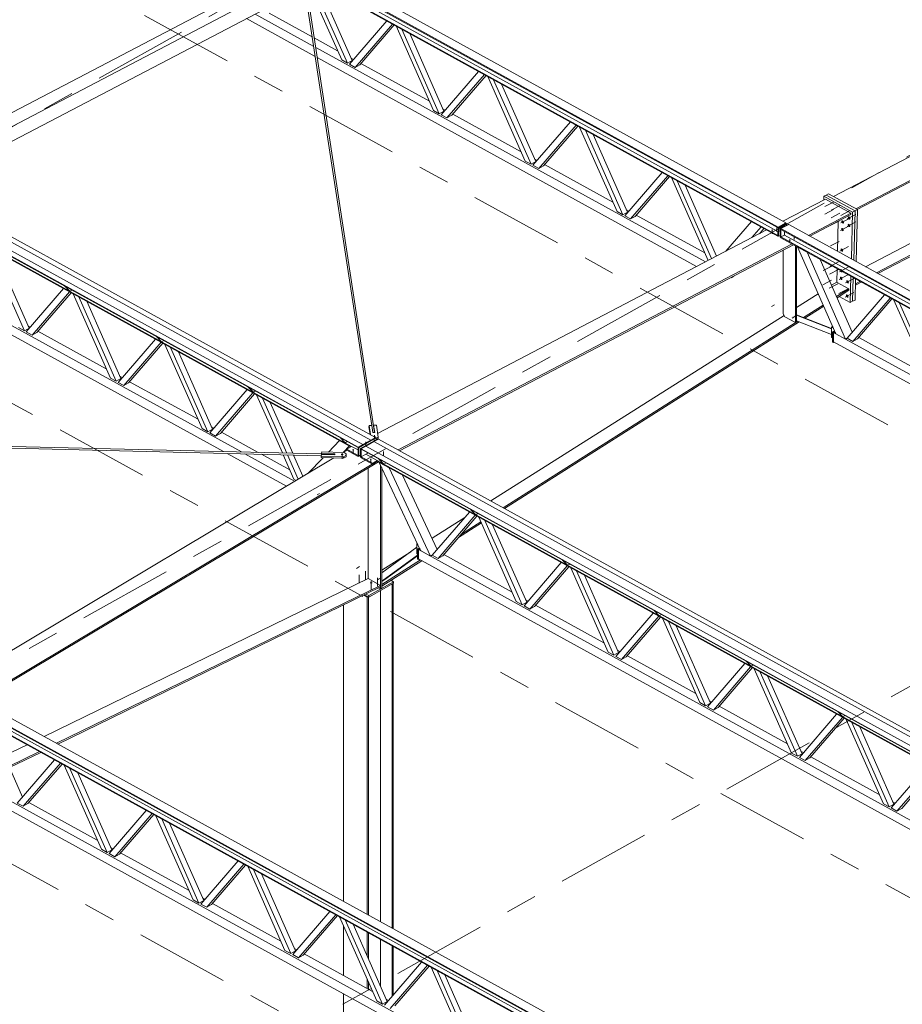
# Model space of a CAD drawing. Header units: millimetres. Extents: x -260 to 160, y -50 to 247.
# Tile 64 of 74: x 14 to 42, y 61 to 93. Entities that reach past the tile are written whole.
import ezdxf

# ---------------------------------------------------------------- set-up
doc = ezdxf.new("R2010")
doc.units = ezdxf.units.MM
for name, pattern in [('XKITLINE00', [0]), ('XKITLINE02', [4, 2, -2]), ('XKITLINE03', [6, 3, -1, 1, -1])]:
    doc.linetypes.add(name, pattern=pattern)
for name, color, linetype, lineweight in [('Element', 2, 'Continuous', 0), ('Spoina', 1, 'Continuous', 0), ('Śruba', 3, 'Continuous', 0)]:
    doc.layers.add(name, color=color, linetype=linetype, lineweight=lineweight)

msp = doc.modelspace()

# ---------------------------------------------------------------- hatches: boundary and pattern name
at = {"layer": 'Śruba'}
for points in [[(40.028, 86.317), (40.031, 86.306), (40.033, 86.296), (40.033, 86.286), (40.031, 86.278), (40.029, 86.27), (40.024, 86.264), (40.019, 86.26), (40.012, 86.258), (40.005, 86.258), (39.997, 86.26), (39.989, 86.264), (39.981, 86.269), (39.974, 86.277), (39.967, 86.285), (39.962, 86.295), (39.957, 86.305), (39.954, 86.315), (39.952, 86.326), (39.952, 86.335), (39.953, 86.344), (39.956, 86.351), (39.96, 86.357), (39.966, 86.361), (39.972, 86.364), (39.98, 86.364), (39.987, 86.362), (39.995, 86.358), (40.003, 86.352), (40.011, 86.345), (40.017, 86.336), (40.023, 86.327)], [(40.231, 86.205), (40.234, 86.195), (40.236, 86.184), (40.236, 86.175), (40.234, 86.166), (40.232, 86.158), (40.227, 86.153), (40.222, 86.148), (40.215, 86.146), (40.208, 86.146), (40.2, 86.148), (40.192, 86.152), (40.184, 86.158), (40.177, 86.165), (40.17, 86.173), (40.164, 86.183), (40.16, 86.193), (40.157, 86.204), (40.155, 86.214), (40.155, 86.223), (40.156, 86.232), (40.159, 86.24), (40.163, 86.246), (40.169, 86.25), (40.175, 86.252), (40.183, 86.252), (40.19, 86.25), (40.198, 86.246), (40.206, 86.241), (40.214, 86.233), (40.22, 86.225), (40.226, 86.215)], [(40.237, 86.446), (40.24, 86.436), (40.242, 86.425), (40.242, 86.416), (40.241, 86.407), (40.238, 86.399), (40.234, 86.393), (40.228, 86.389), (40.222, 86.387), (40.214, 86.387), (40.206, 86.389), (40.199, 86.393), (40.191, 86.398), (40.183, 86.406), (40.177, 86.414), (40.171, 86.424), (40.166, 86.434), (40.163, 86.445), (40.161, 86.455), (40.161, 86.464), (40.162, 86.473), (40.165, 86.481), (40.17, 86.487), (40.175, 86.491), (40.182, 86.493), (40.189, 86.493), (40.197, 86.491), (40.205, 86.487), (40.212, 86.482), (40.22, 86.474), (40.227, 86.466), (40.232, 86.456)], [(37.747, 86.027), (37.743, 86.028), (37.738, 86.029), (37.735, 86.031), (37.732, 86.033), (37.729, 86.035), (37.728, 86.038), (37.727, 86.04), (37.728, 86.043), (37.73, 86.045), (37.732, 86.048), (37.735, 86.05), (37.739, 86.051), (37.743, 86.052), (37.748, 86.053), (37.753, 86.053), (37.758, 86.053), (37.762, 86.052), (37.767, 86.05), (37.77, 86.049), (37.773, 86.047), (37.776, 86.044), (37.777, 86.042), (37.777, 86.039), (37.777, 86.036), (37.775, 86.034), (37.773, 86.032), (37.77, 86.03), (37.766, 86.028), (37.762, 86.027), (37.757, 86.026), (37.752, 86.026)], [(40.021, 86.076), (40.025, 86.065), (40.026, 86.055), (40.027, 86.045), (40.025, 86.037), (40.022, 86.029), (40.018, 86.023), (40.013, 86.019), (40.006, 86.017), (39.999, 86.017), (39.991, 86.019), (39.983, 86.023), (39.975, 86.028), (39.968, 86.036), (39.961, 86.044), (39.955, 86.054), (39.951, 86.064), (39.947, 86.074), (39.946, 86.085), (39.946, 86.094), (39.947, 86.103), (39.95, 86.11), (39.954, 86.116), (39.96, 86.12), (39.966, 86.123), (39.973, 86.123), (39.981, 86.121), (39.989, 86.117), (39.997, 86.111), (40.004, 86.104), (40.011, 86.095), (40.017, 86.086)], [(38.305, 85.719), (38.301, 85.72), (38.296, 85.722), (38.293, 85.723), (38.29, 85.725), (38.287, 85.728), (38.286, 85.73), (38.285, 85.733), (38.286, 85.736), (38.288, 85.738), (38.29, 85.74), (38.293, 85.742), (38.297, 85.744), (38.301, 85.745), (38.306, 85.746), (38.311, 85.746), (38.316, 85.745), (38.32, 85.745), (38.325, 85.743), (38.328, 85.741), (38.331, 85.739), (38.334, 85.737), (38.335, 85.734), (38.335, 85.732), (38.335, 85.729), (38.333, 85.727), (38.331, 85.724), (38.328, 85.722), (38.324, 85.721), (38.32, 85.72), (38.315, 85.719), (38.31, 85.719)], [(40.004, 85.419), (40.007, 85.409), (40.009, 85.398), (40.009, 85.389), (40.008, 85.38), (40.005, 85.373), (40.001, 85.367), (39.995, 85.363), (39.989, 85.36), (39.982, 85.36), (39.974, 85.362), (39.966, 85.366), (39.958, 85.372), (39.951, 85.379), (39.944, 85.387), (39.938, 85.397), (39.934, 85.407), (39.93, 85.418), (39.929, 85.428), (39.928, 85.438), (39.93, 85.446), (39.933, 85.454), (39.937, 85.46), (39.942, 85.464), (39.949, 85.466), (39.956, 85.466), (39.964, 85.464), (39.972, 85.46), (39.98, 85.455), (39.987, 85.447), (39.994, 85.439), (40, 85.429)], [(39.987, 84.762), (39.99, 84.752), (39.992, 84.742), (39.992, 84.732), (39.991, 84.723), (39.988, 84.716), (39.984, 84.71), (39.978, 84.706), (39.972, 84.704), (39.964, 84.704), (39.957, 84.705), (39.949, 84.709), (39.941, 84.715), (39.933, 84.722), (39.927, 84.731), (39.921, 84.74), (39.916, 84.751), (39.913, 84.761), (39.911, 84.771), (39.911, 84.781), (39.913, 84.79), (39.916, 84.797), (39.92, 84.803), (39.925, 84.807), (39.932, 84.809), (39.939, 84.809), (39.947, 84.808), (39.955, 84.804), (39.963, 84.798), (39.97, 84.791), (39.977, 84.782), (39.983, 84.773)], [(39.981, 84.521), (39.984, 84.511), (39.986, 84.501), (39.986, 84.491), (39.985, 84.482), (39.982, 84.475), (39.977, 84.469), (39.972, 84.465), (39.965, 84.463), (39.958, 84.463), (39.95, 84.465), (39.942, 84.468), (39.935, 84.474), (39.927, 84.481), (39.92, 84.49), (39.915, 84.499), (39.91, 84.51), (39.907, 84.52), (39.905, 84.53), (39.905, 84.54), (39.906, 84.549), (39.909, 84.556), (39.913, 84.562), (39.919, 84.566), (39.925, 84.568), (39.933, 84.568), (39.941, 84.567), (39.948, 84.563), (39.956, 84.557), (39.964, 84.55), (39.97, 84.541), (39.976, 84.532)], [(40.184, 84.41), (40.187, 84.399), (40.189, 84.389), (40.189, 84.379), (40.188, 84.371), (40.185, 84.363), (40.18, 84.357), (40.175, 84.353), (40.168, 84.351), (40.161, 84.351), (40.153, 84.353), (40.145, 84.357), (40.138, 84.362), (40.13, 84.37), (40.123, 84.378), (40.118, 84.388), (40.113, 84.398), (40.11, 84.408), (40.108, 84.419), (40.108, 84.428), (40.109, 84.437), (40.112, 84.444), (40.116, 84.45), (40.122, 84.454), (40.128, 84.457), (40.136, 84.457), (40.143, 84.455), (40.151, 84.451), (40.159, 84.445), (40.167, 84.438), (40.173, 84.429), (40.179, 84.42)], [(40.172, 83.958), (40.175, 83.947), (40.177, 83.937), (40.177, 83.928), (40.176, 83.919), (40.173, 83.911), (40.169, 83.905), (40.163, 83.901), (40.157, 83.899), (40.149, 83.899), (40.142, 83.901), (40.134, 83.905), (40.126, 83.91), (40.118, 83.918), (40.112, 83.926), (40.106, 83.936), (40.101, 83.946), (40.098, 83.956), (40.096, 83.967), (40.096, 83.976), (40.097, 83.985), (40.1, 83.993), (40.105, 83.998), (40.11, 84.003), (40.117, 84.005), (40.124, 84.005), (40.132, 84.003), (40.14, 83.999), (40.147, 83.993), (40.155, 83.986), (40.162, 83.978), (40.167, 83.968)], [(38.429, 83.271), (38.431, 83.267), (38.432, 83.262), (38.432, 83.258), (38.432, 83.254), (38.431, 83.251), (38.429, 83.249), (38.427, 83.247), (38.424, 83.246), (38.421, 83.246), (38.417, 83.246), (38.414, 83.248), (38.41, 83.25), (38.407, 83.254), (38.404, 83.257), (38.401, 83.261), (38.399, 83.266), (38.398, 83.27), (38.397, 83.275), (38.397, 83.279), (38.397, 83.283), (38.398, 83.286), (38.4, 83.289), (38.402, 83.29), (38.405, 83.291), (38.408, 83.292), (38.411, 83.291), (38.415, 83.289), (38.418, 83.287), (38.422, 83.284), (38.425, 83.28), (38.427, 83.276)], [(25.086, 79.461), (25.079, 79.463), (25.072, 79.465), (25.066, 79.468), (25.062, 79.471), (25.058, 79.475), (25.056, 79.479), (25.055, 79.483), (25.056, 79.487), (25.059, 79.491), (25.062, 79.494), (25.067, 79.498), (25.073, 79.5), (25.08, 79.502), (25.087, 79.503), (25.095, 79.503), (25.103, 79.502), (25.11, 79.501), (25.117, 79.499), (25.123, 79.496), (25.128, 79.493), (25.131, 79.489), (25.133, 79.485), (25.134, 79.481), (25.133, 79.477), (25.131, 79.473), (25.127, 79.469), (25.122, 79.466), (25.116, 79.464), (25.109, 79.462), (25.102, 79.461), (25.094, 79.461)], [(24.416, 79.039), (24.411, 79.04), (24.407, 79.041), (24.403, 79.042), (24.4, 79.044), (24.397, 79.047), (24.396, 79.05), (24.395, 79.052), (24.396, 79.055), (24.397, 79.058), (24.399, 79.06), (24.402, 79.063), (24.406, 79.065), (24.41, 79.066), (24.415, 79.067), (24.42, 79.067), (24.425, 79.067), (24.429, 79.067), (24.434, 79.065), (24.438, 79.064), (24.441, 79.062), (24.443, 79.059), (24.445, 79.056), (24.445, 79.054), (24.445, 79.051), (24.443, 79.048), (24.441, 79.046), (24.438, 79.043), (24.434, 79.041), (24.43, 79.04), (24.425, 79.039), (24.421, 79.039)], [(24.062, 78.885), (24.055, 78.886), (24.048, 78.888), (24.042, 78.89), (24.037, 78.894), (24.033, 78.898), (24.031, 78.902), (24.03, 78.906), (24.03, 78.911), (24.033, 78.915), (24.036, 78.919), (24.041, 78.922), (24.047, 78.925), (24.054, 78.928), (24.061, 78.929), (24.068, 78.93), (24.076, 78.929), (24.084, 78.928), (24.09, 78.926), (24.096, 78.924), (24.101, 78.921), (24.105, 78.917), (24.108, 78.913), (24.108, 78.908), (24.108, 78.904), (24.106, 78.9), (24.102, 78.896), (24.097, 78.892), (24.091, 78.889), (24.085, 78.887), (24.077, 78.885), (24.07, 78.885)], [(24.974, 78.731), (24.969, 78.732), (24.965, 78.733), (24.961, 78.735), (24.958, 78.737), (24.955, 78.74), (24.954, 78.742), (24.953, 78.745), (24.954, 78.748), (24.955, 78.751), (24.957, 78.753), (24.96, 78.755), (24.964, 78.757), (24.968, 78.759), (24.973, 78.76), (24.978, 78.76), (24.983, 78.76), (24.987, 78.759), (24.992, 78.758), (24.996, 78.756), (24.999, 78.754), (25.001, 78.752), (25.003, 78.749), (25.003, 78.746), (25.003, 78.744), (25.001, 78.741), (24.999, 78.738), (24.996, 78.736), (24.992, 78.734), (24.988, 78.733), (24.983, 78.732), (24.979, 78.731)], [(25.226, 74.937), (25.227, 74.933), (25.228, 74.928), (25.228, 74.924), (25.228, 74.92), (25.227, 74.917), (25.225, 74.914), (25.223, 74.913), (25.22, 74.912), (25.217, 74.912), (25.214, 74.912), (25.21, 74.914), (25.207, 74.916), (25.203, 74.919), (25.2, 74.923), (25.198, 74.927), (25.196, 74.932), (25.194, 74.936), (25.193, 74.941), (25.193, 74.945), (25.193, 74.949), (25.194, 74.952), (25.196, 74.954), (25.198, 74.956), (25.201, 74.957), (25.204, 74.957), (25.208, 74.957), (25.211, 74.955), (25.214, 74.953), (25.218, 74.949), (25.221, 74.946), (25.223, 74.942)], [(24.983, 74.802), (24.976, 74.803), (24.969, 74.805), (24.963, 74.808), (24.958, 74.811), (24.954, 74.815), (24.952, 74.819), (24.951, 74.824), (24.952, 74.828), (24.954, 74.832), (24.958, 74.836), (24.963, 74.839), (24.969, 74.842), (24.976, 74.844), (24.983, 74.845), (24.991, 74.845), (24.998, 74.845), (25.006, 74.844), (25.012, 74.842), (25.018, 74.839), (25.023, 74.836), (25.027, 74.832), (25.029, 74.828), (25.03, 74.824), (25.029, 74.819), (25.027, 74.815), (25.023, 74.811), (25.018, 74.808), (25.012, 74.805), (25.006, 74.803), (24.998, 74.802), (24.991, 74.802)]]:
    msp.add_hatch(color=256, dxfattribs=at).paths.add_polyline_path(points, flags=17)

# ---------------------------------------------------------------- linework, layer by layer
at = {"layer": 'Element', "linetype": 'XKITLINE00', "lineweight": 0}
for p, q in [((7.592, 102.86), (37.938, 86.147)), ((7.592, 102.836), (37.937, 86.123)), ((7.844, 102.991), (38.189, 86.279)), ((37.931, 85.882), (7.585, 102.595)), ((37.93, 85.858), (7.585, 102.571)), ((24.73, 79.229), (-5.616, 95.942)), ((-5.616, 95.941), (24.729, 79.229)), ((-5.364, 96.083), (24.981, 79.37)), ((-5.364, 96.083), (24.981, 79.37)), ((-5.213, 96.162), (25.132, 79.449)), ((-5.767, 95.851), (24.578, 79.139)), ((-5.766, 95.84), (24.579, 79.127)), ((22.272, 94.351), (9.896, 87.869)), ((10.302, 87.645), (22.678, 94.127)), ((22.861, 94.31), (37.934, 86.009)), ((25.1, 79.607), (22.916, 93.896)), ((24.053, 91.466), (23.026, 93.789)), ((24.237, 91.365), (23.1, 93.937)), ((23.297, 93.917), (24.388, 91.449)), ((10.718, 87.388), (22.666, 93.645)), ((25.008, 79.836), (22.894, 93.663)), ((21.02, 92.784), (23.213, 91.576)), ((21.297, 92.928), (23.164, 91.9)), ((21.746, 92.96), (23.117, 92.205)), ((24.299, 91.331), (25.488, 92.711)), ((24.483, 91.229), (25.672, 92.609)), ((25.725, 92.58), (24.634, 91.314)), ((26.973, 89.858), (25.784, 92.548)), ((39.699, 87.124), (50.407, 92.726)), ((40.409, 86.732), (51.531, 92.551)), ((40.453, 86.708), (51.575, 92.527)), ((23.18, 92.171), (23.922, 91.762)), ((27.157, 89.756), (25.968, 92.446)), ((26.217, 92.309), (27.308, 89.841)), ((23.226, 91.866), (35.624, 85.038)), ((23.276, 91.541), (35.347, 84.893)), ((24.355, 91.523), (24.429, 91.483)), ((24.237, 91.365), (24.053, 91.466)), ((24.388, 91.449), (24.237, 91.365)), ((24.483, 91.229), (24.299, 91.331)), ((24.634, 91.314), (24.483, 91.229)), ((24.666, 91.352), (26.842, 90.153)), ((27.219, 89.723), (28.408, 91.102)), ((27.403, 89.621), (28.592, 91.001)), ((28.645, 90.972), (27.554, 89.706)), ((29.893, 88.25), (28.704, 90.939)), ((30.078, 88.148), (28.888, 90.838)), ((29.137, 90.701), (30.228, 88.233)), ((40.719, 84.885), (51.319, 90.433)), ((41.066, 84.694), (51.726, 90.272)), ((41.111, 84.67), (51.77, 90.248)), ((27.157, 89.756), (26.973, 89.858)), ((27.308, 89.841), (27.157, 89.756)), ((27.403, 89.621), (27.219, 89.723)), ((27.276, 89.915), (27.349, 89.874)), ((27.554, 89.706), (27.403, 89.621)), ((27.587, 89.744), (29.763, 88.545)), ((30.139, 88.114), (31.328, 89.494)), ((30.323, 88.013), (31.513, 89.393)), ((31.565, 89.363), (30.474, 88.097)), ((32.813, 86.641), (31.624, 89.331)), ((32.998, 86.54), (31.809, 89.23)), ((32.057, 89.092), (33.149, 86.624)), ((30.078, 88.148), (29.893, 88.25)), ((30.228, 88.233), (30.078, 88.148)), ((30.323, 88.013), (30.139, 88.114)), ((30.196, 88.307), (30.27, 88.266)), ((30.474, 88.097), (30.323, 88.013)), ((30.507, 88.135), (32.683, 86.937)), ((33.059, 86.506), (34.248, 87.886)), ((33.243, 86.405), (34.433, 87.784)), ((34.486, 87.755), (33.394, 86.489)), ((35.711, 85.084), (34.544, 87.723)), ((35.824, 85.143), (34.729, 87.621)), ((35.977, 85.223), (34.978, 87.484)), ((9.562, 87.321), (24.368, 79.167)), ((9.562, 87.298), (24.347, 79.155)), ((39.396, 87.128), (39.393, 87.011)), ((39.472, 87.168), (39.396, 87.128)), ((39.396, 87.128), (40.309, 86.625)), ((39.472, 87.168), (39.547, 87.207)), ((39.472, 87.168), (40.385, 86.665)), ((39.472, 87.168), (40.385, 86.665)), ((39.547, 87.207), (40.46, 86.704)), ((38.094, 86.331), (39.445, 87.038)), ((40.257, 86.591), (39.445, 87.038)), ((32.998, 86.54), (32.813, 86.641)), ((33.149, 86.624), (32.998, 86.54)), ((33.243, 86.405), (33.059, 86.506)), ((33.116, 86.698), (33.19, 86.658)), ((33.427, 86.527), (35.603, 85.329)), ((38.906, 85.884), (40.257, 86.591)), ((38.95, 85.86), (40.256, 86.543)), ((40.256, 86.543), (40.257, 86.591)), ((40.27, 85.132), (40.309, 86.625)), ((40.309, 86.625), (40.385, 86.665)), ((40.344, 85.092), (40.385, 86.665)), ((40.344, 85.092), (40.385, 86.665)), ((40.385, 86.665), (40.46, 86.704)), ((40.417, 85.052), (40.46, 86.704)), ((33.394, 86.489), (33.243, 86.405)), ((37.089, 86.321), (36.279, 85.381)), ((37.089, 86.321), (37.397, 86.152)), ((37.089, 86.321), (37.089, 86.321)), ((37.937, 86.138), (38.189, 86.27)), ((38.189, 86.279), (37.938, 86.147)), ((38.209, 86.259), (37.958, 86.127)), ((38.008, 86.099), (38.26, 86.231)), ((38.029, 86.097), (38.28, 86.229)), ((38.189, 86.27), (38.189, 86.279)), ((38.189, 86.27), (38.209, 86.259)), ((38.207, 86.203), (38.209, 86.259)), ((38.26, 86.231), (38.272, 86.224)), ((38.28, 86.229), (66.114, 70.899)), ((39.829, 85.376), (39.854, 86.333)), ((8.215, 85.954), (20.861, 78.989)), ((25.197, 79.581), (37.57, 86.057)), ((37.397, 86.152), (37.105, 85.813)), ((37.342, 85.937), (37.485, 86.103)), ((37.397, 86.152), (37.397, 86.152)), ((37.93, 85.867), (37.937, 86.138)), ((37.93, 85.858), (37.931, 85.882)), ((37.937, 86.138), (37.938, 86.147)), ((37.937, 86.123), (37.937, 86.138)), ((37.958, 86.127), (37.937, 86.138)), ((37.95, 85.856), (37.958, 86.127)), ((38.003, 85.883), (37.95, 85.856)), ((38.001, 85.828), (38.008, 86.099)), ((38.008, 86.099), (38.029, 86.088)), ((38.021, 85.817), (38.029, 86.088)), ((38.141, 85.894), (38.022, 85.832)), ((38.029, 86.097), (38.028, 86.073)), ((65.862, 70.743), (38.028, 86.073)), ((65.863, 70.768), (38.029, 86.097)), ((38.144, 86.009), (38.141, 85.894)), ((38.141, 85.894), (65.859, 70.629)), ((7.956, 85.799), (20.298, 79.002)), ((25.853, 79.052), (38.381, 85.61)), ((25.897, 79.028), (38.426, 85.585)), ((37.95, 85.856), (37.93, 85.867)), ((37.938, 85.863), (37.93, 85.858)), ((38.001, 85.828), (38.021, 85.817)), ((38.022, 85.832), (38.021, 85.808)), ((65.855, 70.478), (38.021, 85.808)), ((65.856, 70.502), (38.022, 85.832)), ((13.957, 82.847), (12.771, 85.53)), ((13.019, 85.393), (14.108, 82.932)), ((38.1, 85.415), (38.1, 83.382)), ((38.49, 83.108), (38.49, 85.549)), ((38.521, 83.125), (38.521, 85.533)), ((38.554, 85.514), (38.862, 85.345)), ((38.554, 85.514), (38.554, 85.514)), ((38.554, 85.514), (39.776, 82.751)), ((38.862, 85.345), (40.084, 82.581)), ((38.862, 85.345), (38.862, 85.345)), ((40.3, 82.802), (39.276, 85.117)), ((39.803, 84.398), (39.814, 84.82)), ((39.64, 84.295), (39.803, 84.398)), ((40.19, 84.181), (39.8, 84.396)), ((40.234, 83.745), (40.256, 84.577)), ((40.31, 83.785), (40.329, 84.537)), ((40.31, 83.785), (40.329, 84.537)), ((40.385, 83.824), (40.402, 84.496)), ((40.397, 84.296), (40.586, 84.395)), ((40.398, 84.345), (40.542, 84.42)), ((14.018, 82.813), (15.205, 84.19)), ((14.203, 82.712), (15.389, 84.088)), ((15.442, 84.059), (14.354, 82.796)), ((15.252, 84.264), (15.241, 84.27)), ((15.392, 84.11), (15.241, 84.27)), ((15.402, 84.105), (15.252, 84.264)), ((15.402, 84.105), (15.392, 84.11)), ((15.471, 84.143), (15.402, 84.105)), ((16.693, 81.34), (15.506, 84.024)), ((38.521, 83.586), (39.213, 84.024)), ((39.8, 83.933), (40.19, 84.181)), ((39.816, 83.896), (40.193, 84.135)), ((40.193, 84.135), (40.19, 84.181)), ((16.877, 81.239), (15.691, 83.922)), ((15.94, 83.785), (17.028, 81.323)), ((39.883, 83.939), (40.234, 83.745)), ((40.134, 82.61), (41.323, 83.989)), ((40.234, 83.745), (40.31, 83.785)), ((40.31, 83.785), (40.385, 83.824)), ((40.318, 82.508), (41.508, 83.888)), ((41.561, 83.859), (40.469, 82.593)), ((42.808, 81.137), (41.619, 83.826)), ((42.993, 81.035), (41.804, 83.725)), ((38.1, 83.382), (38.151, 83.295)), ((38.746, 83.266), (39.373, 83.663)), ((38.793, 83.248), (39.389, 83.626)), ((28.8, 77.429), (38.127, 83.336)), ((29.191, 77.214), (38.564, 83.15)), ((29.231, 77.192), (38.61, 83.132)), ((38.151, 83.295), (38.49, 83.108)), ((38.49, 83.108), (38.521, 83.125)), ((38.521, 83.354), (39.641, 82.916)), ((38.521, 83.347), (39.641, 82.908)), ((38.521, 83.167), (39.641, 82.729)), ((13.957, 82.847), (13.773, 82.949)), ((14.108, 82.932), (13.957, 82.847)), ((14.203, 82.712), (14.018, 82.813)), ((14.075, 83.006), (14.149, 82.965)), ((14.354, 82.796), (14.203, 82.712)), ((14.386, 82.834), (16.562, 81.636)), ((39.641, 82.963), (39.671, 82.98)), ((39.696, 82.933), (39.641, 82.963)), ((39.641, 82.963), (39.641, 82.637)), ((39.67, 82.81), (39.734, 82.846)), ((39.685, 82.802), (39.67, 82.81)), ((39.67, 82.484), (39.67, 82.81)), ((39.671, 82.98), (39.676, 82.977)), ((39.685, 82.802), (39.74, 82.833)), ((39.685, 82.475), (39.685, 82.802)), ((39.745, 82.821), (39.698, 82.794)), ((39.698, 82.794), (39.776, 82.751)), ((39.698, 82.794), (39.698, 82.497)), ((40.084, 82.581), (39.776, 82.751)), ((16.939, 81.205), (18.125, 82.582)), ((17.123, 81.104), (18.309, 82.48)), ((18.362, 82.451), (17.274, 81.188)), ((18.172, 82.656), (18.162, 82.661)), ((18.312, 82.502), (18.162, 82.661)), ((18.323, 82.496), (18.172, 82.656)), ((18.323, 82.496), (18.312, 82.502)), ((18.391, 82.535), (18.323, 82.496)), ((39.641, 82.637), (39.67, 82.621)), ((39.67, 82.484), (39.685, 82.475)), ((39.685, 82.475), (39.711, 82.49)), ((39.698, 82.497), (63.172, 69.569)), ((40.084, 82.581), (40.134, 82.61)), ((40.084, 82.581), (63.384, 69.749)), ((40.318, 82.508), (40.134, 82.61)), ((40.469, 82.593), (40.318, 82.508)), ((40.502, 82.631), (42.678, 81.432)), ((19.613, 79.732), (18.427, 82.415)), ((19.797, 79.631), (18.611, 82.314)), ((18.86, 82.177), (19.948, 79.715)), ((16.877, 81.239), (16.693, 81.34)), ((17.028, 81.323), (16.877, 81.239)), ((17.123, 81.104), (16.939, 81.205)), ((16.996, 81.397), (17.069, 81.357)), ((17.274, 81.188), (17.123, 81.104)), ((17.307, 81.226), (19.482, 80.028)), ((19.859, 79.597), (21.045, 80.973)), ((20.043, 79.495), (21.23, 80.872)), ((21.092, 81.048), (21.082, 81.053)), ((21.233, 80.894), (21.082, 81.053)), ((21.243, 80.888), (21.092, 81.048)), ((21.243, 80.888), (21.233, 80.894)), ((21.311, 80.927), (21.243, 80.888)), ((21.283, 80.843), (20.194, 79.58)), ((22.165, 78.958), (21.347, 80.807)), ((22.306, 78.954), (21.531, 80.706)), ((22.496, 78.95), (21.78, 80.569)), ((19.797, 79.631), (19.613, 79.732)), ((19.948, 79.715), (19.797, 79.631)), ((19.916, 79.789), (19.989, 79.748)), ((20.227, 79.618), (21.392, 78.976)), ((24.922, 79.785), (24.923, 79.833)), ((24.958, 79.545), (24.922, 79.785)), ((24.923, 79.833), (25.012, 79.836)), ((24.968, 79.54), (24.923, 79.833)), ((25.012, 79.836), (25.047, 79.606)), ((25.047, 79.606), (25.104, 79.607)), ((25.068, 79.814), (25.069, 79.837)), ((25.069, 79.837), (25.158, 79.839)), ((25.104, 79.607), (25.069, 79.837)), ((25.158, 79.839), (25.216, 79.456)), ((-2.754, 79.552), (23.838, 78.918)), ((-2.329, 79.485), (23.404, 78.871)), ((20.043, 79.495), (19.859, 79.597)), ((20.194, 79.58), (20.043, 79.495)), ((23.631, 78.985), (23.986, 79.354)), ((24.301, 79.18), (23.986, 79.354)), ((24.012, 79.439), (24.002, 79.445)), ((24.153, 79.286), (24.002, 79.445)), ((24.163, 79.28), (24.012, 79.439)), ((24.232, 79.318), (24.163, 79.28)), ((24.579, 79.136), (25.132, 79.446)), ((25.152, 79.435), (24.599, 79.125)), ((24.65, 79.097), (25.203, 79.407)), ((24.981, 79.37), (24.73, 79.229)), ((24.821, 79.179), (25.072, 79.32)), ((24.981, 79.37), (25.132, 79.449)), ((24.981, 79.361), (24.981, 79.37)), ((24.981, 79.361), (24.981, 79.37)), ((25.072, 79.32), (52.907, 63.99)), ((25.073, 79.32), (25.223, 79.399)), ((25.073, 79.32), (25.073, 79.32)), ((25.073, 79.32), (52.907, 63.991)), ((25.132, 79.449), (25.132, 79.446)), ((25.132, 79.446), (25.152, 79.435)), ((25.216, 79.456), (25.152, 79.417)), ((25.152, 79.378), (25.152, 79.435)), ((25.203, 79.407), (25.22, 79.397)), ((25.208, 79.404), (25.215, 79.408)), ((25.215, 79.408), (25.216, 79.456)), ((25.223, 79.399), (53.058, 64.069)), ((23.412, 78.939), (23.419, 78.99)), ((23.419, 78.99), (24.131, 78.973)), ((24.095, 78.974), (24.219, 79.049)), ((24.112, 78.985), (24.301, 79.18)), ((24.163, 79.28), (24.153, 79.286)), ((24.369, 79.168), (24.218, 79.078)), ((24.578, 78.879), (24.218, 79.078)), ((24.218, 79.078), (24.219, 79.049)), ((24.219, 79.049), (24.579, 78.85)), ((24.369, 79.168), (24.579, 79.052)), ((24.578, 79.139), (24.729, 79.229)), ((24.579, 79.127), (24.578, 79.139)), ((24.579, 78.869), (24.579, 79.136)), ((24.599, 79.125), (24.579, 79.136)), ((24.599, 78.857), (24.599, 79.125)), ((24.65, 78.829), (24.65, 79.097)), ((24.65, 79.097), (24.67, 79.086)), ((24.67, 79.089), (24.821, 79.179)), ((24.67, 79.089), (24.67, 79.077)), ((24.67, 79.089), (52.504, 63.759)), ((24.67, 78.83), (24.67, 79.079)), ((24.67, 79.077), (52.504, 63.747)), ((24.729, 79.229), (24.729, 79.22)), ((24.73, 79.22), (24.73, 79.229)), ((24.821, 79.179), (52.655, 63.849)), ((52.655, 63.849), (24.821, 79.179)), ((24.821, 79.179), (24.821, 79.179)), ((11.661, 71.545), (23.801, 78.799)), ((12.473, 71.098), (25.184, 78.694)), ((12.514, 71.076), (25.226, 78.671)), ((20.406, 78.943), (22.298, 77.901)), ((20.97, 78.929), (22.556, 78.055)), ((21.5, 78.917), (22.403, 78.419)), ((22.533, 78.124), (22.19, 78.9)), ((22.672, 78.125), (22.331, 78.897)), ((22.821, 78.214), (22.521, 78.892)), ((22.976, 78.306), (23.459, 78.807)), ((23.402, 78.855), (23.408, 78.906)), ((23.403, 78.808), (23.402, 78.855)), ((24.114, 78.838), (23.402, 78.855)), ((24.115, 78.791), (23.403, 78.808)), ((23.408, 78.906), (23.836, 78.896)), ((23.413, 78.928), (23.412, 78.939)), ((23.84, 78.929), (23.412, 78.939)), ((23.836, 78.896), (23.84, 78.929)), ((24.19, 78.878), (24.114, 78.838)), ((24.115, 78.791), (24.114, 78.838)), ((24.115, 78.791), (24.192, 78.831)), ((24.131, 78.973), (24.197, 78.931)), ((24.197, 78.931), (24.19, 78.878)), ((24.192, 78.831), (24.19, 78.878)), ((24.192, 78.831), (24.198, 78.884)), ((24.198, 78.884), (24.197, 78.931)), ((24.578, 78.879), (24.579, 78.88)), ((24.579, 78.85), (24.578, 78.879)), ((24.599, 78.857), (24.579, 78.869)), ((24.579, 78.85), (24.595, 78.86)), ((24.65, 78.886), (24.599, 78.857)), ((24.65, 78.829), (24.67, 78.818)), ((24.669, 78.829), (24.82, 78.919)), ((24.669, 78.829), (24.67, 78.8)), ((24.669, 78.829), (25.03, 78.631)), ((24.67, 78.8), (25.03, 78.602)), ((24.82, 78.919), (25.18, 78.721)), ((24.822, 78.918), (24.89, 78.956)), ((25.03, 78.631), (25.18, 78.721)), ((25.181, 78.692), (25.03, 78.602)), ((25.18, 78.721), (25.181, 78.692)), ((52.655, 63.588), (25.18, 78.72)), ((52.655, 63.564), (25.181, 78.696)), ((25.247, 78.759), (25.237, 78.765)), ((25.387, 78.606), (25.237, 78.765)), ((25.398, 78.6), (25.247, 78.759)), ((24.896, 74.959), (24.896, 78.474)), ((25.03, 78.602), (25.03, 78.631)), ((26.563, 75.849), (25.25, 78.658)), ((25.25, 78.658), (25.565, 78.484)), ((25.287, 74.626), (25.287, 78.579)), ((25.327, 74.649), (25.327, 78.493)), ((25.398, 78.6), (25.387, 78.606)), ((25.466, 78.638), (25.398, 78.6)), ((26.878, 75.675), (25.565, 78.484)), ((22.605, 78.084), (22.533, 78.124)), ((27.096, 75.888), (25.992, 78.249)), ((28.167, 77.151), (28.157, 77.157)), ((28.308, 76.997), (28.157, 77.157)), ((28.318, 76.992), (28.167, 77.151)), ((26.929, 76.244), (27.972, 76.904)), ((26.934, 75.7), (28.12, 77.077)), ((27.118, 75.599), (28.305, 76.975)), ((28.358, 76.946), (27.269, 75.683)), ((28.318, 76.992), (28.308, 76.997)), ((28.387, 77.03), (28.318, 76.992)), ((29.608, 74.227), (28.422, 76.911)), ((29.793, 74.126), (28.606, 76.809)), ((27.774, 76.269), (28.502, 76.73)), ((27.864, 76.374), (28.485, 76.767)), ((28.855, 76.672), (29.943, 74.21)), ((25.327, 75.144), (26.448, 75.957)), ((26.448, 76.072), (26.456, 76.077)), ((26.462, 76.064), (26.448, 76.072)), ((26.448, 76.072), (26.448, 75.746)), ((26.469, 75.901), (26.524, 75.932)), ((26.485, 75.893), (26.469, 75.901)), ((26.469, 75.574), (26.469, 75.901)), ((26.485, 75.893), (26.53, 75.918)), ((26.485, 75.566), (26.485, 75.893)), ((26.536, 75.906), (26.497, 75.885)), ((26.497, 75.885), (50.394, 62.724)), ((26.497, 75.885), (26.497, 75.588)), ((26.878, 75.675), (26.563, 75.849)), ((25.327, 75.229), (26.252, 75.815)), ((25.327, 74.88), (26.469, 75.709)), ((25.327, 74.767), (26.565, 75.551)), ((25.424, 74.926), (26.469, 75.684)), ((26.448, 75.746), (26.469, 75.734)), ((26.469, 75.574), (26.485, 75.566)), ((26.485, 75.566), (26.51, 75.58)), ((26.497, 75.588), (50.135, 62.569)), ((26.944, 75.712), (26.878, 75.675)), ((27.118, 75.599), (26.934, 75.7)), ((27.269, 75.683), (27.118, 75.599)), ((27.302, 75.721), (29.478, 74.523)), ((31.087, 75.543), (31.077, 75.548)), ((31.228, 75.389), (31.077, 75.548)), ((31.238, 75.383), (31.087, 75.543)), ((25.329, 74.721), (26.605, 75.528)), ((29.854, 74.092), (31.04, 75.468)), ((30.038, 73.99), (31.225, 75.367)), ((31.278, 75.338), (30.189, 74.075)), ((31.238, 75.383), (31.228, 75.389)), ((31.307, 75.422), (31.238, 75.383)), ((32.528, 72.619), (31.342, 75.302)), ((14.588, 69.934), (24.896, 74.959)), ((24.896, 74.959), (25.287, 74.744)), ((25.327, 74.871), (25.424, 74.926)), ((32.713, 72.517), (31.526, 75.201)), ((31.775, 75.064), (32.864, 72.602)), ((14.978, 69.719), (25.287, 74.744)), ((15.024, 69.693), (25.284, 74.695)), ((24.912, 74.416), (25.702, 74.859)), ((25.702, 74.811), (24.912, 74.369)), ((25.219, 74.663), (25.287, 74.626)), ((25.287, 74.744), (25.284, 74.695)), ((25.287, 74.626), (25.327, 74.649)), ((25.329, 74.721), (25.327, 74.767)), ((25.327, 74.722), (25.329, 74.721)), ((25.619, 74.904), (25.702, 74.859)), ((25.655, 63.839), (25.655, 74.785)), ((25.696, 63.816), (25.696, 74.808)), ((25.702, 74.859), (25.702, 74.811)), ((24.751, 74.435), (24.867, 74.371)), ((24.912, 74.369), (24.772, 74.446)), ((24.818, 74.468), (24.912, 74.416)), ((24.867, 74.371), (24.887, 74.383)), ((24.867, 64.273), (24.867, 74.371)), ((24.908, 64.25), (24.908, 74.371)), ((24.912, 74.416), (24.912, 74.369)), ((25.286, 64.041), (25.286, 74.578)), ((29.911, 74.284), (29.985, 74.244)), ((24.106, 64.692), (24.106, 74.121)), ((29.793, 74.126), (29.608, 74.227)), ((29.943, 74.21), (29.793, 74.126)), ((30.038, 73.99), (29.854, 74.092)), ((30.189, 74.075), (30.038, 73.99)), ((30.222, 74.113), (32.398, 72.914)), ((32.774, 72.484), (33.961, 73.86)), ((32.958, 72.382), (34.145, 73.759)), ((34.198, 73.73), (33.109, 72.467)), ((34.007, 73.934), (33.997, 73.94)), ((34.148, 73.781), (33.997, 73.94)), ((34.158, 73.775), (34.007, 73.934)), ((34.158, 73.775), (34.148, 73.781)), ((34.227, 73.814), (34.158, 73.775)), ((35.449, 71.011), (34.262, 73.694)), ((35.633, 70.909), (34.446, 73.593)), ((34.695, 73.456), (35.784, 70.994)), ((32.713, 72.517), (32.528, 72.619)), ((32.864, 72.602), (32.713, 72.517)), ((32.958, 72.382), (32.774, 72.484)), ((32.831, 72.676), (32.905, 72.635)), ((33.109, 72.467), (32.958, 72.382)), ((33.142, 72.505), (35.318, 71.306)), ((35.694, 70.875), (36.881, 72.252)), ((35.879, 70.774), (37.065, 72.15)), ((37.118, 72.121), (36.03, 70.858)), ((36.928, 72.326), (36.917, 72.332)), ((37.068, 72.172), (36.917, 72.332)), ((37.078, 72.167), (36.928, 72.326)), ((37.078, 72.167), (37.068, 72.172)), ((37.147, 72.205), (37.078, 72.167)), ((38.369, 69.402), (37.182, 72.086)), ((38.553, 69.301), (37.367, 71.984)), ((37.615, 71.847), (38.704, 69.385)), ((39.447, 55.954), (11.613, 71.283)), ((39.448, 55.93), (11.614, 71.26)), ((11.864, 71.433), (39.699, 56.104)), ((39.454, 55.697), (11.62, 71.026)), ((39.455, 55.673), (11.621, 71.003)), ((11.739, 71.097), (39.45, 55.836)), ((35.633, 70.909), (35.449, 71.011)), ((35.784, 70.994), (35.633, 70.909)), ((35.879, 70.774), (35.694, 70.875)), ((35.751, 71.068), (35.825, 71.027)), ((36.03, 70.858), (35.879, 70.774)), ((36.062, 70.896), (38.238, 69.698)), ((38.614, 69.267), (39.801, 70.644)), ((38.799, 69.166), (39.985, 70.542)), ((39.848, 70.718), (39.838, 70.724)), ((39.988, 70.564), (39.838, 70.724)), ((39.999, 70.559), (39.848, 70.718)), ((39.999, 70.559), (39.988, 70.564)), ((40.067, 70.597), (39.999, 70.559)), ((13.899, 68.006), (12.881, 70.308)), ((40.038, 70.513), (38.95, 69.25)), ((41.289, 67.794), (40.102, 70.478)), ((41.473, 67.693), (40.287, 70.376)), ((40.536, 70.239), (41.624, 67.777)), ((13.32, 69.316), (14.043, 69.668)), ((13.468, 68.982), (14.434, 69.453)), ((13.485, 68.943), (14.48, 69.428)), ((38.553, 69.301), (38.369, 69.402)), ((38.704, 69.385), (38.553, 69.301)), ((38.799, 69.166), (38.614, 69.267)), ((38.671, 69.459), (38.745, 69.419)), ((38.982, 69.288), (41.158, 68.09)), ((13.733, 67.814), (14.917, 69.187)), ((13.918, 67.712), (15.102, 69.085)), ((15.155, 69.056), (14.069, 67.797)), ((16.408, 66.341), (15.224, 69.018)), ((38.95, 69.25), (38.799, 69.166)), ((41.535, 67.659), (42.721, 69.035)), ((16.592, 66.239), (15.408, 68.917)), ((15.657, 68.78), (16.743, 66.324)), ((41.719, 67.557), (42.906, 68.934)), ((42.958, 68.905), (41.87, 67.642)), ((13.297, 67.998), (37.19, 54.839)), ((13.297, 67.701), (36.931, 54.685)), ((13.918, 67.712), (13.733, 67.814)), ((14.069, 67.797), (13.918, 67.712)), ((14.101, 67.834), (16.277, 66.636)), ((41.473, 67.693), (41.289, 67.794)), ((41.624, 67.777), (41.473, 67.693)), ((41.592, 67.851), (41.665, 67.81)), ((16.654, 66.205), (17.838, 67.579)), ((16.838, 66.104), (18.022, 67.477)), ((18.075, 67.448), (16.989, 66.188)), ((19.328, 64.732), (18.144, 67.41)), ((41.719, 67.557), (41.535, 67.659)), ((41.87, 67.642), (41.719, 67.557)), ((19.513, 64.631), (18.329, 67.308)), ((18.577, 67.171), (19.663, 64.715)), ((16.592, 66.239), (16.408, 66.341)), ((16.743, 66.324), (16.592, 66.239)), ((16.838, 66.104), (16.654, 66.205)), ((16.711, 66.397), (16.784, 66.357)), ((16.989, 66.188), (16.838, 66.104)), ((17.021, 66.226), (19.198, 65.028)), ((19.574, 64.597), (20.758, 65.97)), ((19.758, 64.496), (20.942, 65.869)), ((20.995, 65.84), (19.909, 64.58)), ((22.248, 63.124), (21.064, 65.802)), ((22.433, 63.023), (21.249, 65.7)), ((21.498, 65.563), (22.584, 63.107)), ((19.513, 64.631), (19.328, 64.732)), ((19.663, 64.715), (19.513, 64.631)), ((19.758, 64.496), (19.574, 64.597)), ((19.631, 64.789), (19.704, 64.749)), ((19.909, 64.58), (19.758, 64.496)), ((19.942, 64.618), (22.118, 63.419)), ((22.494, 62.989), (23.678, 64.362)), ((22.678, 62.887), (23.862, 64.261)), ((23.915, 64.232), (22.829, 62.972)), ((25.168, 61.516), (23.985, 64.193)), ((25.353, 61.414), (24.169, 64.092)), ((24.418, 63.955), (25.504, 61.499)), ((24.106, 62.325), (24.106, 63.92)), ((24.867, 62.94), (24.867, 63.708)), ((24.908, 62.846), (24.908, 63.685)), ((25.286, 61.99), (25.286, 63.476)), ((22.433, 63.023), (22.248, 63.124)), ((22.584, 63.107), (22.433, 63.023)), ((22.551, 63.181), (22.625, 63.14)), ((22.862, 63.01), (25.038, 61.811)), ((25.655, 61.66), (25.655, 63.273)), ((25.696, 61.708), (25.696, 63.251)), ((22.678, 62.887), (22.494, 62.989)), ((22.829, 62.972), (22.678, 62.887)), ((25.414, 61.381), (26.598, 62.754)), ((25.599, 61.279), (26.782, 62.652)), ((26.835, 62.623), (25.749, 61.364)), ((28.089, 59.908), (26.905, 62.585)), ((28.273, 59.806), (27.089, 62.483)), ((24.867, 61.906), (24.867, 62.199)), ((24.908, 61.883), (24.908, 62.105)), ((27.338, 62.346), (28.424, 59.891)), ((24.106, 49.54), (24.106, 61.748)), ((25.353, 61.414), (25.168, 61.516)), ((25.504, 61.499), (25.353, 61.414)), ((25.471, 61.573), (25.545, 61.532))]:
    msp.add_line(p, q, dxfattribs=at)
at = {"layer": 'Spoina', "linetype": 'XKITLINE03', "lineweight": 0}
for p, q in [((-155.656, 188.402), (102.04, 46.478)), ((-168.856, 181.004), (88.84, 39.08)), ((-182.056, 173.606), (75.64, 31.682)), ((-83.109, 35.155), (41.602, 105.048)), ((-67.891, 26.774), (56.82, 96.667)), ((-52.673, 18.392), (72.038, 88.286))]:
    msp.add_line(p, q, dxfattribs=at)
at = {"layer": 'Śruba', "linetype": 'XKITLINE02', "lineweight": 0}
for p, q in [((39.429, 86.798), (39.705, 86.943)), ((39.631, 86.686), (39.908, 86.831)), ((39.422, 86.557), (39.699, 86.702)), ((39.625, 86.446), (39.902, 86.59)), ((39.936, 86.519), (40.212, 86.664)), ((39.619, 86.205), (39.895, 86.349)), ((37.891, 86.009), (37.894, 86.145)), ((38.45, 85.749), (38.452, 85.839)), ((39.602, 85.548), (39.878, 85.693)), ((39.585, 84.891), (39.861, 85.036)), ((39.375, 84.762), (39.652, 84.907)), ((39.578, 84.65), (39.855, 84.795)), ((36.443, 84.533), (36.531, 84.582)), ((39.364, 84.31), (39.64, 84.455)), ((39.566, 84.198), (39.843, 84.343)), ((39.871, 84.031), (40.147, 84.176)), ((37.825, 83.671), (37.724, 83.615)), ((39.679, 82.751), (39.767, 82.8)), ((24.821, 79.172), (24.825, 79.308)), ((25.379, 78.865), (25.383, 79.001)), ((23.274, 77.627), (23.35, 77.67)), ((26.485, 75.859), (26.56, 75.901)), ((24.625, 75.339), (24.525, 75.283)), ((24.61, 75.081), (24.61, 74.814)), ((24.811, 75.194), (24.811, 74.927)), ((25.192, 74.984), (25.192, 74.717))]:
    msp.add_line(p, q, dxfattribs=at)
at = {"layer": 'Śruba', "linetype": 'XKITLINE00', "lineweight": 0}
for p, q in [((40.139, 86.407), (40.415, 86.552)), ((39.93, 86.278), (40.206, 86.423)), ((40.132, 86.166), (40.409, 86.311)), ((37.75, 85.936), (37.753, 86.071)), ((39.923, 86.037), (40.2, 86.182)), ((38.309, 85.675), (38.311, 85.766)), ((39.906, 85.38), (40.183, 85.525)), ((39.883, 84.483), (40.159, 84.627)), ((39.889, 84.724), (40.165, 84.868)), ((40.086, 84.371), (40.362, 84.516)), ((40.074, 83.919), (40.35, 84.064)), ((38.484, 83.308), (38.384, 83.251)), ((25.096, 79.524), (25.091, 79.343)), ((24.423, 78.949), (24.419, 79.081)), ((24.068, 78.948), (24.073, 78.773)), ((24.981, 78.642), (24.977, 78.773)), ((25.285, 74.976), (25.184, 74.92)), ((24.991, 74.872), (24.991, 74.604))]:
    msp.add_line(p, q, dxfattribs=at)

doc.saveas('drawing.dxf')
